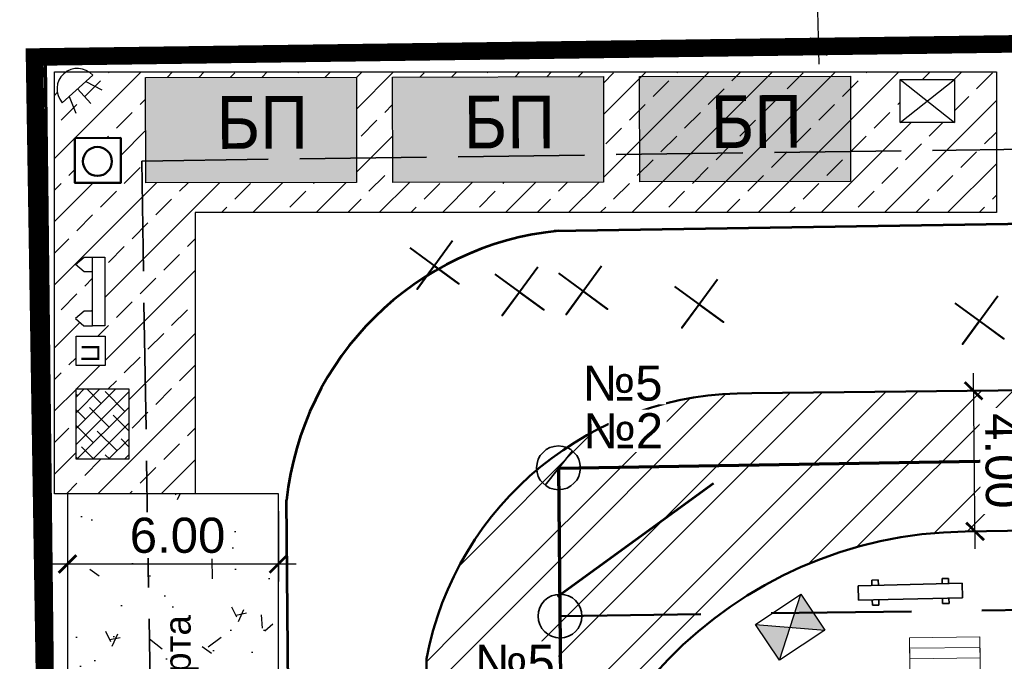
# Model space of a CAD drawing. Header units: millimetres. Extents: x -1417942937 to 6455317, y -572870874 to 774296.
# Tile 20 of 76: x 3227609 to 3227637, y 386199 to 386217. Entities that reach past the tile are written whole.
import ezdxf

# ---------------------------------------------------------------- set-up
doc = ezdxf.new("R2010")
doc.units = ezdxf.units.MM
for name, pattern in [('ACAD_ISO02W100', [15, 12, -3]), ('ACAD_ISO04W100', [30, 24, -3, 0, -3]), ('CONTI', [0]), ('HIDDEN', [6, 4, -2])]:
    doc.linetypes.add(name, pattern=pattern)
for name, color, linetype, lineweight in [('000_Опасная зона', 10, 'Continuous', 35), ('1 Схема дв транспорта', 7, 'лоток2', 30), ('Мои размеры', 7, 'Continuous', 25)]:
    doc.layers.add(name, color=color, linetype=linetype, lineweight=lineweight)
for name, color, linetype in [('1 Граница благоустройства', 7, 'Continuous'), ('1 Здание', 7, 'Continuous'), ('1 Здание 31.10.22', 7, 'Continuous'), ('1 ПС', 7, 'Continuous'), ('OTKOSIMPORT', 9, 'CONTI')]:
    doc.layers.add(name, color=color, linetype=linetype)
doc.layers.add('41вспом', color=7, linetype='Continuous', lineweight=5, true_color=0xac0662)
doc.styles.add('ACAD14', font='arial.ttf', dxfattribs={"width": 0.75, "height": 1.5})
doc.styles.add('Arial', font='arial.ttf')
doc.styles.get("Standard").update_dxf_attribs({"font": 'arial.ttf'})
doc.styles.add('Стиль НМ', font='arial.ttf')
doc.styles.add('стиль1', font='isocpeui.ttf')
doc.linetypes.add('OZ_krana', pattern='A,20,[130,ltypeshp.shx,S=3,R=0,X=0,Y=3],-0.01,[130,ltypeshp.shx,S=1.414,R=45,X=1,Y=5],-0.01,[130,ltypeshp.shx,S=1.414,R=-45,X=1,Y=3],20,-5,0,2,-5', length=52.02)
doc.linetypes.add('лоток2', pattern='A,12.7,-5.08,["V",Standard,S=2.54,R=90,X=-2.54,Y=-1.27],-6.35', length=24.13)
doc.linetypes.add('ограждение2', pattern='A,6.35,-2.54,[132,ltypeshp.shx,S=2.54,R=0,X=-2.54,Y=0],-2.54,25.4', length=36.83)
doc.dimstyles.new('Генплан-чел', dxfattribs={"dimtxt": 1.5, "dimasz": 0.5, "dimexe": 0.5, "dimexo": 0.5, "dimtad": 1, "dimzin": 0, "dimdsep": 46, "dimtxsty": 'ACAD14', "dimblk": 'OBLIQUE', "dimcen": 1, "dimdle": 0.5, "dimclrd": 256, "dimclre": 256, "dimclrt": 256, "dimadec": 8, "dimazin": 2, "dimtfac": 1, "dimtmove": 0, "dimatfit": 3, "dimldrblk": 'OPEN30', "dimfxl": 0.5, "dimtfill": 1, "dimtfillclr": 256, "dimtolj": 1, "dimtzin": 0, "dimlwd": -1, "dimlwe": -1, "dimarcsym": 0})
picture_1 = doc.add_image_def('image2.tif', size_in_pixel=(27388, 31050))

# ---------------------------------------------------------------- blocks, each defined once
blk = doc.blocks.new('егыук5к')
at = {"layer": '1 Здание 31.10.22', "color": 7, "lineweight": 20, "ltscale": 100}
for p, q in [((-51178, -48014), (-52578, -48014)), ((-51178, -50014), (-51178, -48014)), ((-52578, -50014), (-51178, -50014))]:
    blk.add_line(p, q, dxfattribs=at)
for points in [[(-51178, -50014), (-50878, -50014), (-50878, -48014), (-51178, -48014), (-51178, -50014)], [(-50878, -50014), (-50578, -50014), (-50578, -48014), (-50878, -48014), (-50878, -50014)]]:
    blk.add_lwpolyline(points, dxfattribs=at)
blk = doc.blocks.new('сх строповки')
at = {"color": 18, "linetype": 'Continuous', "lineweight": 35, "true_color": 0x000000}
for p, q in [((8436063, -1043579), (8436063, -1043215)), ((8436063, -1043215), (8438675, -1043216)), ((8436407, -1043083), (8436407, -1043215)), ((8436569, -1043083), (8436407, -1043083)), ((8436407, -1043083), (8436407, -1043215)), ((8436569, -1043215), (8436569, -1043083)), ((8438169, -1043216), (8438169, -1043084)), ((8438169, -1043084), (8438331, -1043084)), ((8438331, -1043084), (8438331, -1043216)), ((8438331, -1043084), (8438331, -1043216)), ((8438675, -1043579), (8438675, -1043216)), ((8438675, -1043579), (8436063, -1043579)), ((8436407, -1043711), (8436407, -1043579)), ((8436569, -1043579), (8436569, -1043711)), ((8438169, -1043579), (8438169, -1043711)), ((8438330, -1043711), (8438330, -1043579)), ((8436569, -1043711), (8436407, -1043711)), ((8438169, -1043711), (8438330, -1043711))]:
    blk.add_line(p, q, dxfattribs=at)
blk = doc.blocks.new('_ArchTick')
at = {"color": 0, "linetype": 'ByBlock', "const_width": 0.15}
blk.add_lwpolyline([(-0.5, -0.5), (0.5, 0.5)], dxfattribs=at)
blk = doc.blocks.new('*D136')
at = {"layer": '1 Здание', "transparency": 16777216}
for p, q in [((3227631.575, 386216.12), (3227631.395, 386223.225)), ((3227631.223, 386222.72), (3227630.908, 386222.712)), ((3227631.377, 386216.615), (3227631.062, 386216.607))]:
    blk.add_line(p, q, dxfattribs=at)
at = {"layer": 'Defpoints', "color": 0, "transparency": 16777216}
for p in [(3227631.408, 386222.725), (3227631.723, 386222.733), (3227631.877, 386216.628)]:
    blk.add_point(p, dxfattribs=at)
at = {"layer": '1 Здание', "transparency": 16777216, "xscale": 0.5, "yscale": 0.5, "zscale": 0.5}
for p, rotation in [((3227631.408, 386222.725), 91.44808576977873), ((3227631.562, 386216.62), 271.4480857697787)]:
    blk.add_blockref('_ArchTick', p, dxfattribs=dict(at, rotation=rotation))
at = {"layer": '1 Здание', "lineweight": 50, "transparency": 16777216, "insert": (3227632.553, 386219.602), "char_height": 1.5, "attachment_point": 5, "rotation": 271.4481, "style": 'Arial', "bg_fill": 3, "box_fill_scale": 1.1, "bg_fill_color": 256, "bg_fill_true_color": 13158600, "bg_fill_transparency": 0}
blk.add_mtext('\\A1;6.10', dxfattribs=at)
blk = doc.blocks.new('_Open30')
at = {"color": 0, "linetype": 'ByBlock', "lineweight": -2}
for p, q in [((-1, 0.268), (0, 0)), ((0, 0), (-1, -0.268)), ((0, 0), (-1, 0))]:
    blk.add_line(p, q, dxfattribs=at)
blk = doc.blocks.new('*D195')
at = {"layer": '1 Здание', "transparency": 16777216}
for p, q in [((3227636.015, 386202.326), (3227635.96, 386207.325)), ((3227636.181, 386206.828), (3227636.466, 386206.831)), ((3227636.224, 386202.828), (3227636.509, 386202.831))]:
    blk.add_line(p, q, dxfattribs=at)
at = {"layer": 'Defpoints', "color": 0, "transparency": 16777216}
for p in [(3227635.681, 386206.822), (3227635.966, 386206.825), (3227635.724, 386202.823)]:
    blk.add_point(p, dxfattribs=at)
at = {"layer": '1 Здание', "transparency": 16777216, "xscale": 0.5, "yscale": 0.5, "zscale": 0.5}
for p, rotation in [((3227635.966, 386206.825), 90.6211420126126), ((3227636.009, 386202.826), 270.6211420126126)]:
    blk.add_blockref('_ArchTick', p, dxfattribs=dict(at, rotation=rotation))
at = {"layer": '1 Здание', "lineweight": 50, "transparency": 16777216, "insert": (3227636.798, 386204.834), "char_height": 1.5, "attachment_point": 5, "rotation": 270.6211, "style": 'Arial', "bg_fill": 3, "box_fill_scale": 1.1, "bg_fill_color": 256, "bg_fill_true_color": 13158600, "bg_fill_transparency": 0}
blk.add_mtext('\\A1;{\\H0.66667x;4.00}', dxfattribs=at)
blk = doc.blocks.new('*D204')
at = {"layer": '1 Здание', "transparency": 16777216}
for p, q in [((3227610.194, 386203.398), (3227610.194, 386201.399)), ((3227616.194, 386203.398), (3227616.194, 386201.399)), ((3227609.694, 386201.899), (3227616.694, 386201.899))]:
    blk.add_line(p, q, dxfattribs=at)
at = {"layer": 'Defpoints', "color": 0, "transparency": 16777216}
for p in [(3227610.194, 386203.898), (3227616.194, 386203.898), (3227616.194, 386201.899)]:
    blk.add_point(p, dxfattribs=at)
at = {"layer": '1 Здание', "transparency": 16777216, "xscale": 0.5, "yscale": 0.5, "zscale": 0.5, "rotation": 180}
blk.add_blockref('_ArchTick', (3227610.194, 386201.899), dxfattribs=at)
at = {"layer": '1 Здание', "transparency": 16777216, "xscale": 0.5, "yscale": 0.5, "zscale": 0.5}
blk.add_blockref('_ArchTick', (3227616.194, 386201.899), dxfattribs=at)
at = {"layer": '1 Здание', "lineweight": 50, "transparency": 16777216, "insert": (3227613.324, 386202.709), "char_height": 1.5, "attachment_point": 5, "style": 'Arial', "bg_fill": 3, "box_fill_scale": 1.1, "bg_fill_color": 256, "bg_fill_true_color": 13158600, "bg_fill_transparency": 0}
blk.add_mtext('\\A1;{\\H0.66667x;6.00}', dxfattribs=at)
blk = doc.blocks.new('знак №2')
at = {"color": 1, "lineweight": 35}
blk.add_line((190896, -1502150), (190392, -1503770), dxfattribs=at)
blk.add_circle((190634, -1502954), 848, dxfattribs=at)

msp = doc.modelspace()

# ---------------------------------------------------------------- hatches: boundary and pattern name
at = {"lineweight": 40}
h = msp.add_hatch(color=144, dxfattribs=at)
h.dxf.hatch_style = 1
h.paths.add_polyline_path([(3227612.411, 386215.743), (3227612.417, 386212.743), (3227618.417, 386212.753), (3227618.411, 386215.753)])
h.paths.add_polyline_path([(3227478.12, 386221.436), (3227481.028, 386221.435), (3227481.029, 386223.512), (3227478.121, 386223.513)], flags=9)
h = msp.add_hatch(color=144, dxfattribs=at)
h.dxf.hatch_style = 1
h.paths.add_polyline_path([(3227619.438, 386215.755), (3227619.443, 386212.755), (3227625.443, 386212.766), (3227625.438, 386215.766)])
h.paths.add_polyline_path([(3227485.147, 386221.448), (3227488.055, 386221.447), (3227488.056, 386223.524), (3227485.148, 386223.525)], flags=9)
h = msp.add_hatch()
h.set_pattern_fill('ANSI32', color=44, scale=0.2)
edge = h.paths.add_edge_path()
edge.add_arc((3227632.987, 386174.557), 8.89, 224.1228, 266.3552)
edge.add_line((3227632.422, 386165.684), (3227613.228, 386164.967))
edge.add_line((3227613.228, 386164.967), (3227613.224, 386164.973))
edge.add_arc((3227612.625, 386172.95), 7.999, 274.2974, 360.002)
edge.add_line((3227620.624, 386172.95), (3227620.402, 386199.196))
edge.add_arc((3227629.525, 386197.474), 9.284, 90, 169.3143, ccw=False)
edge.add_line((3227629.525, 386206.758), (3227662.983, 386207.095))
edge.add_arc((3227662.983, 386212.588), 5.493, 270, 360)
edge.add_line((3227668.476, 386212.588), (3227669.367, 386198.023))
edge.add_arc((3227663.406, 386197.153), 6.024, 8.3001, 89.907)
edge.add_line((3227663.415, 386203.177), (3227635.724, 386202.823))
edge.add_arc((3227635.886, 386190.824), 12, 90.7705, 180)
edge.add_line((3227623.886, 386190.824), (3227624.11, 386174.065))
edge.add_arc((3227632.927, 386174.503), 8.827, 182.8445, 260.37)
edge.add_arc((3227632.987, 386174.557), 8.89, 224.1228, 260.0447, ccw=False)
at = {"layer": '1 ПС'}
h = msp.add_hatch(dxfattribs=at)
h.set_pattern_fill('ANSI33', color=44, scale=0.2)
h.set_pattern_definition([(45, (3227629.0935, 386214.7466), (-0.898026, 0.898026), []), (45, (3227629.9915, 386214.7466), (-0.898026, 0.898026), [0.635, -0.3175])])
h.paths.add_polyline_path([(3227610.806, 386215.898, -0.060864), (3227610.913, 386215.805), (3227610.044, 386215.024, -0.454597), (3227610.15, 386215.898), (3227609.824, 386215.898), (3227609.824, 386203.898), (3227612.456, 386203.898), (3227612.304, 386213.365), (3227612.416, 386213.366), (3227612.411, 386215.743), (3227618.411, 386215.753), (3227618.416, 386213.447), (3227619.442, 386213.461), (3227619.438, 386215.755), (3227625.438, 386215.766), (3227625.442, 386213.541), (3227636.616, 386213.692), (3227636.616, 386215.898)])
h.paths.add_polyline_path([(3227633.877, 386215.682), (3227635.425, 386215.68), (3227635.424, 386214.457), (3227633.875, 386214.459)], flags=16)
h.paths.add_polyline_path([(3227611.707, 386214.02), (3227611.709, 386212.744), (3227610.406, 386212.743), (3227610.404, 386214.018)], flags=16)
h.paths.add_polyline_path([(3227611.455, 386213.355, -1), (3227610.631, 386213.355, -1)], flags=0)
h.paths.add_polyline_path([(3227611.257, 386210.628), (3227611.255, 386208.673), (3227610.906, 386208.673), (3227610.662, 386208.673), (3227610.418, 386208.883), (3227610.663, 386209.092), (3227610.907, 386209.092), (3227610.908, 386210.21), (3227610.664, 386210.21), (3227610.42, 386210.419), (3227610.664, 386210.629), (3227610.908, 386210.629)], flags=16)
h.paths.add_polyline_path([(3227611.937, 386206.878), (3227611.937, 386204.878), (3227610.437, 386204.878), (3227610.437, 386206.878)], flags=16)
h.paths.add_polyline_path([(3227611.262, 386208.383), (3227611.261, 386207.546), (3227610.437, 386207.546), (3227610.437, 386208.383)], flags=16)
h.paths.add_polyline_path([(3227625.442, 386213.541), (3227625.443, 386212.766), (3227619.443, 386212.755), (3227619.442, 386213.461), (3227618.416, 386213.447), (3227618.417, 386212.753), (3227612.417, 386212.743), (3227612.416, 386213.366), (3227612.304, 386213.365), (3227612.456, 386203.898), (3227613.824, 386203.898), (3227613.824, 386211.898), (3227636.616, 386211.898), (3227636.616, 386213.692)], flags=17)
h.paths.add_polyline_path([(3227610.317, 386208.337), (3227610.316, 386207.579), (3227611.355, 386207.578), (3227611.356, 386208.336)], flags=24)
h = msp.add_hatch(dxfattribs=at)
h.set_pattern_fill('ANSI38', color=256, scale=0.1)
h.set_pattern_definition([(45, (0.46342, 0), (-0.224506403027, 0.224506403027), []), (135, (0.46342, 0), (-0.67351920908, 0.224506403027), [0.79375, -0.47625])])
h.paths.add_polyline_path([(3227611.937, 386206.878), (3227610.437, 386206.878), (3227610.437, 386204.878), (3227611.937, 386204.878)])
h = msp.add_hatch(dxfattribs=at)
h.set_pattern_fill('AR-CONC', color=256, scale=0.02, angle=45)
h.paths.add_polyline_path([(3227616.194, 386203.898), (3227612.456, 386203.898), (3227612.649, 386191.898), (3227616.194, 386191.898)])
h.paths.add_polyline_path([(3227612.432, 386203.898), (3227610.194, 386203.898), (3227610.194, 386192.828), (3227610.638, 386191.898), (3227612.593, 386191.898)])
h.paths.add_polyline_path([(3227611.597, 386201.547), (3227615.066, 386201.547), (3227615.066, 386203.857), (3227611.597, 386203.857)], flags=9)
h = msp.add_hatch(color=5, dxfattribs=at)
h.dxf.hatch_style = 1
h.paths.add_polyline_path([(3227630.758, 386200.095), (3227629.774, 386200.166), (3227630.462, 386199.154)])
h.paths.add_polyline_path([(3227631.055, 386201.036), (3227630.758, 386200.095), (3227631.742, 386200.024)])

# ---------------------------------------------------------------- linework, layer by layer
at = {"lineweight": 30, "ltscale": 150}
for p, q in [((3227610.044, 386215.024, -159.252), (3227610.913, 386215.805, -159.252)), ((3227610.478, 386215.415, -159.252), (3227610.853, 386214.997, -159.252))]:
    msp.add_line(p, q, dxfattribs=at)
at = {"lineweight": 30}
for p, q in [((3227610.719, 386215.631, -159.252), (3227611.166, 386215.39, -159.252)), ((3227610.237, 386215.198, -159.252), (3227610.43, 386214.728, -159.252))]:
    msp.add_line(p, q, dxfattribs=at)
at = {"color": 18, "lineweight": 30, "true_color": 0x000000}
for p, q in [((3227610.42, 386210.419), (3227610.664, 386210.629)), ((3227610.664, 386210.629), (3227610.908, 386210.629)), ((3227610.664, 386210.21), (3227610.42, 386210.419)), ((3227610.908, 386210.21), (3227610.664, 386210.21)), ((3227610.663, 386209.092), (3227610.418, 386208.883)), ((3227610.418, 386208.883), (3227610.662, 386208.673)), ((3227610.907, 386209.092), (3227610.663, 386209.092)), ((3227610.662, 386208.673), (3227610.906, 386208.673))]:
    msp.add_line(p, q, dxfattribs=at)
at = {"lineweight": 30}
for points in [[(3227612.411, 386215.743), (3227618.411, 386215.753), (3227618.417, 386212.753), (3227612.417, 386212.743)], [(3227619.438, 386215.755), (3227625.438, 386215.766), (3227625.443, 386212.766), (3227619.443, 386212.755)], [(3227626.465, 386215.768), (3227632.465, 386215.778), (3227632.47, 386212.778), (3227626.47, 386212.768)]]:
    msp.add_lwpolyline(points, close=True, dxfattribs=at)
at = {"color": 18, "lineweight": 50, "true_color": 0x000000}
msp.add_lwpolyline([(3227610.404, 386214.018), (3227611.707, 386214.02), (3227611.709, 386212.744), (3227610.406, 386212.743)], close=True, dxfattribs=at)
at = {"color": 6, "linetype": 'ACAD_ISO02W100', "lineweight": 35, "ltscale": 0.3}
msp.add_lwpolyline([(3227663.226, 386214.049), (3227663.806, 386175.044), (3227612.933, 386174.237), (3227612.304, 386213.365)], close=True, dxfattribs=at)
at = {"color": 1, "lineweight": 40}
for points in [[(3227619.928, 386210.892), (3227621.321, 386209.873), (3227620.624, 386210.382), (3227620.138, 386209.717), (3227621.149, 386211.1)], [(3227622.352, 386210.147), (3227623.746, 386209.127), (3227623.049, 386209.637), (3227622.562, 386208.971), (3227623.574, 386210.354)], [(3227624.164, 386210.173), (3227625.557, 386209.154), (3227624.861, 386209.663), (3227624.374, 386208.998), (3227625.385, 386210.381)], [(3227627.463, 386209.796), (3227628.856, 386208.776), (3227628.159, 386209.286), (3227627.672, 386208.621), (3227628.684, 386210.003)], [(3227635.437, 386209.324), (3227636.831, 386208.305), (3227636.134, 386208.815), (3227635.647, 386208.149), (3227636.659, 386209.532)]]:
    msp.add_lwpolyline(points, dxfattribs=at)
at = {"color": 18, "lineweight": 30, "true_color": 0x000000}
for points in [[(3227611.257, 386210.628), (3227611.255, 386208.673), (3227610.906, 386208.673), (3227610.908, 386210.629)], [(3227611.262, 386208.383), (3227611.261, 386207.546), (3227610.437, 386207.546), (3227610.437, 386208.383)]]:
    msp.add_lwpolyline(points, close=True, dxfattribs=at)
at = {"color": 18, "lineweight": 50, "true_color": 0x000000}
msp.add_circle((3227611.043, 386213.355), 0.412, dxfattribs=at)
at = {"color": 1, "lineweight": 35}
msp.add_circle((3227624.205, 386200.415), 0.623, dxfattribs=at)
at = {"color": 7, "lineweight": 30}
msp.add_arc((3227610.478, 386215.415, -159.252), 0.584, 41.9269, 221.9269, dxfattribs=at)
at = {"layer": '000_Опасная зона', "linetype": 'OZ_krana', "lineweight": 53, "ltscale": 0.12}
for p, q in [((3227624.035, 386211.377), (3227657.118, 386211.902)), ((3227616.658, 386179.252), (3227616.424, 386203.713))]:
    msp.add_line(p, q, dxfattribs=at)
msp.add_arc((3227624.999, 386202.794), 8.625, 95.5482, 173.8803, dxfattribs=at)
at = {"layer": '1 Граница благоустройства', "color": 32, "linetype": 'ACAD_ISO04W100', "lineweight": 18, "ltscale": 0.5, "true_color": 0xcd6928}
msp.add_lwpolyline([(3227612.915, 386164.955, 0.5, 0.5, 0), (3227612.896, 386166.158, 0.5, 0.5, 0), (3227616.498, 386167.676, 0.5, 0.5, 0), (3227617.128, 386168.524, 0.5, 0.5, 0), (3227612.397, 386171.229, 0.5, 0.5, 0), (3227609.982, 386171.19, 0.5, 0.5, 0), (3227609.956, 386172.806, 0.5, 0.5, 0), (3227609.214, 386173.242, 0.5, 0.5, 0), (3227602.031, 386185.299, 0.5, 0.5, 0), (3227600.418, 386188.99, 0.5, 0.5, 0), (3227599.647, 386188.614, 0.5, 0.5, 0), (3227598.365, 386190.968, 0.5, 0.5, 0), (3227601.016, 386192.283, 0.5, 0.5, 0), (3227602.137, 386189.894, 0.5, 0.5, 0), (3227601.452, 386189.504, 0.5, 0.5, 0), (3227604.017, 386186.172, 0.5, 0.5, 0), (3227609.903, 386176.099, 0.5, 0.5, 0), (3227609.256, 386216.324, 0.5, 0.5, 0), (3227666.262, 386217.089, 0.5, 0.5, 0), (3227666.296, 386213.338, 0.5, 0.5, 0), (3227668.57, 386213.359, 0.5, 0.5, 0), (3227670.972, 386167.124, 0.5, 0.5, 0), (3227612.528, 386164.941, 0, 0, 0)], format="xyseb", dxfattribs=at)
at = {"layer": '1 Здание', "color": 44, "lineweight": 50}
for p, q in [((3227662.537, 386207.114), (3227629.658, 386206.757)), ((3227635.724, 386202.823), (3227663.389, 386203.195)), ((3227620.623, 386173.058), (3227620.402, 386199.196))]:
    msp.add_line(p, q, dxfattribs=at)
for centre, radius, start, end in [((3227629.525, 386197.474), 9.284, 89.1766, 169.3143), ((3227635.886, 386190.824), 12, 90.7705, 180.7705)]:
    msp.add_arc(centre, radius, start, end, dxfattribs=at)
at = {"layer": '1 ПС', "color": 4, "linetype": 'HIDDEN', "lineweight": 50}
msp.add_line((3227624.205, 386200.415), (3227657.249, 386200.861), dxfattribs=at)
at = {"layer": '1 ПС', "color": 44}
msp.add_lwpolyline([(3227609.824, 386215.898), (3227636.616, 386215.898), (3227636.616, 386211.898), (3227613.824, 386211.898), (3227613.824, 386203.898), (3227609.824, 386203.898)], close=True, dxfattribs=at)
at = {"layer": '1 ПС'}
for points in [[(3227611.937, 386206.878), (3227611.937, 386204.878), (3227610.437, 386204.878), (3227610.437, 386206.878)], [(3227610.194, 386203.898), (3227610.194, 386191.898), (3227616.194, 386191.898), (3227616.194, 386203.898)]]:
    msp.add_lwpolyline(points, close=True, dxfattribs=at)
at = {"layer": '1 Схема дв транспорта', "color": 18, "lineweight": 53, "ltscale": 0.2, "true_color": 0x000000}
msp.add_line((3227628.572, 386204.191), (3227624.129, 386200.961), dxfattribs=at)
at = {"layer": '41вспом', "color": 1}
msp.add_lwpolyline([(3227638.332, 386179.004), (3227636.292, 386178.976), (3227636.272, 386180.446), (3227629.943, 386180.361), (3227629.907, 386183.025), (3227628.207, 386183.002), (3227628.117, 386189.702), (3227629.817, 386189.725), (3227629.771, 386193.13), (3227629.551, 386193.127), (3227629.542, 386193.827), (3227629.762, 386193.83), (3227629.708, 386197.82), (3227634.169, 386197.88), (3227634.143, 386199.799), (3227636.143, 386199.826), (3227636.169, 386197.906), (3227657.366, 386198.191)], dxfattribs=at)
at = {"layer": 'OTKOSIMPORT', "color": 5, "lineweight": 25}
for p, q in [((3227633.875, 386214.459), (3227635.425, 386215.68)), ((3227633.877, 386215.682), (3227635.424, 386214.457)), ((3227630.447, 386199.159), (3227631.055, 386201.036)), ((3227629.767, 386200.176), (3227631.734, 386200.019))]:
    msp.add_line(p, q, dxfattribs=at)
at = {"layer": 'OTKOSIMPORT', "color": 5, "lineweight": 30}
for points in [[(3227633.877, 386215.682), (3227635.425, 386215.68), (3227635.424, 386214.457), (3227633.875, 386214.459)], [(3227629.767, 386200.176), (3227631.055, 386201.036), (3227631.734, 386200.019), (3227630.447, 386199.159)]]:
    msp.add_lwpolyline(points, close=True, dxfattribs=at)

# ---------------------------------------------------------------- block references
at = {"lineweight": 25, "xscale": 0.0007350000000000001, "yscale": 0.0007350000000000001, "zscale": 0.0007350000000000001, "rotation": 338.7166034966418}
msp.add_blockref('знак №2', (3227894.575, 387284.823), dxfattribs=at)
at = {"layer": '1 Здание 31.10.22', "color": 5, "lineweight": 60, "xscale": 0.001, "yscale": 0.001, "zscale": 0.001, "rotation": 90.7705}
msp.add_blockref('егыук5к', (3227585.454, 386249.727), dxfattribs=at)
at = {"layer": 'Мои размеры', "lineweight": 30, "xscale": 0.001134, "yscale": 0.001134, "zscale": 0.001134, "rotation": 1.344547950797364}
msp.add_blockref('сх строповки', (3218041.064, 387159.486), dxfattribs=at)

# ---------------------------------------------------------------- texts
at = {"color": 44, "lineweight": 40, "char_height": 1.5, "attachment_point": 1, "rotation": 0.102, "style": 'Стиль НМ'}
for insert in [(3227614.436, 386215.211), (3227621.463, 386215.223), (3227628.489, 386215.236)]:
    msp.add_mtext_dynamic_manual_height_columns('{\\W0.9;\\C250;БП}', width=2.97117, gutter_width=0.0125, heights=[0], dxfattribs=dict(at, insert=insert))
at = {"color": 18, "lineweight": 30, "true_color": 0x000000, "insert": (3227611.096, 386208.156), "char_height": 0.504, "width": 0.83685, "attachment_point": 1, "rotation": 269.9459, "style": 'стиль1'}
msp.add_mtext('{\\fArial|b0|i0|c204|p34;П}', dxfattribs=at)
at = {"layer": '1 ПС', "insert": (3227612.947, 386192.697), "char_height": 0.75038, "width": 8.04989, "attachment_point": 1, "rotation": 90}
msp.add_mtext('автотранспорта', dxfattribs=at)

# ---------------------------------------------------------------- pictures from other files: only their frames are drawn
image = msp.add_image(picture_1, insert=(3227525.615, 386119.454), size_in_units=(684.563, 776.095))
image.dxf.flags = 7

# ---------------------------------------------------------------- next in the draw order: texts
at = {"lineweight": 30, "ltscale": 20, "char_height": 1, "width": 1.448, "attachment_point": 3, "style": 'Стиль НМ', "bg_fill": 3, "box_fill_scale": 1.1, "bg_fill_color": 256, "bg_fill_transparency": 0}
for s, insert in [('№5', (3227627.119, 386207.546, -0.064)), ('№2', (3227627.137, 386206.189)), ('№5', (3227624.054, 386199.6, -0.064))]:
    msp.add_mtext(s, dxfattribs=dict(at, insert=insert))

# ---------------------------------------------------------------- next in the draw order: dimensions: what is measured, and where the dimension line sits
at = {"layer": '1 Здание', "color": 5, "lineweight": 50}
dim = msp.add_linear_dim(base=(3227631.408, 386222.725), p1=(3227631.877, 386216.628), p2=(3227631.723, 386222.733), angle=91.4481, text='6.10', dimstyle='Генплан-чел', override={"dimgap": 0.3, "dimtxsty": 'Arial', "dimblk1": 'ArchTick', "dimblk2": 'ArchTick', "dimsah": 1}, dxfattribs=at)
dim.commit()
dim.dimension.update_dxf_attribs({"geometry": '*D136', "text_midpoint": (3227631.487, 386219.575), "dimtype": 161})
dim = msp.add_linear_dim(base=(3227616.194, 386201.899), p1=(3227610.194, 386203.898), p2=(3227616.194, 386203.898), text='{\\H0.66667x;<>}', dimstyle='Генплан-чел', override={"dimgap": 0.3, "dimtxsty": 'Arial', "dimblk1": 'ArchTick', "dimblk2": 'ArchTick', "dimsah": 1}, dxfattribs=at)
dim.commit()
dim.dimension.update_dxf_attribs({"geometry": '*D204', "text_midpoint": (3227613.324, 386201.899), "dimtype": 160})

# ---------------------------------------------------------------- next in the draw order: hatches: boundary and pattern name
at = {"lineweight": 40}
h = msp.add_hatch(color=144, dxfattribs=at)
h.dxf.hatch_style = 1
h.paths.add_polyline_path([(3227626.465, 386215.768), (3227626.47, 386212.768), (3227632.47, 386212.778), (3227632.465, 386215.778)])
h.paths.add_polyline_path([(3227492.174, 386221.461), (3227495.082, 386221.46), (3227495.082, 386223.537), (3227492.174, 386223.538)], flags=9)

# ---------------------------------------------------------------- next in the draw order: linework, layer by layer
at = {"layer": '1 ПС', "color": 4, "lineweight": 70}
msp.add_lwpolyline([(3227624.165, 386204.628), (3227657.191, 386205.18), (3227657.533, 386179.772), (3227624.407, 386179.327)], close=True, dxfattribs=at)

# ---------------------------------------------------------------- next in the draw order: dimensions: what is measured, and where the dimension line sits
at = {"layer": '1 Здание', "color": 5, "lineweight": 50}
dim = msp.add_linear_dim(base=(3227635.966, 386206.825), p1=(3227635.724, 386202.823), p2=(3227635.681, 386206.822), angle=90.6211, text='{\\H0.66667x;<>}', dimstyle='Генплан-чел', override={"dimgap": 0.3, "dimtxsty": 'Arial', "dimblk1": 'ArchTick', "dimblk2": 'ArchTick', "dimsah": 1}, dxfattribs=at)
dim.commit()
dim.dimension.update_dxf_attribs({"geometry": '*D195', "text_midpoint": (3227635.988, 386204.826), "dimtype": 161})

# ---------------------------------------------------------------- next in the draw order: linework, layer by layer
at = {"color": 3, "lineweight": 30}
msp.add_lwpolyline([(3227666.181, 386217.089), (3227666.85, 386172.092), (3227609.982, 386171.19), (3227609.256, 386216.324)], close=True, dxfattribs=at)
at = {"color": 5, "linetype": 'ограждение2', "lineweight": 70, "ltscale": 0.08}
msp.add_lwpolyline([(3227666.159, 386211.201), (3227666.159, 386216.897), (3227609.558, 386216.172), (3227610.06, 386171.404), (3227617.567, 386171.454)], dxfattribs=at)

doc.saveas('drawing.dxf')
